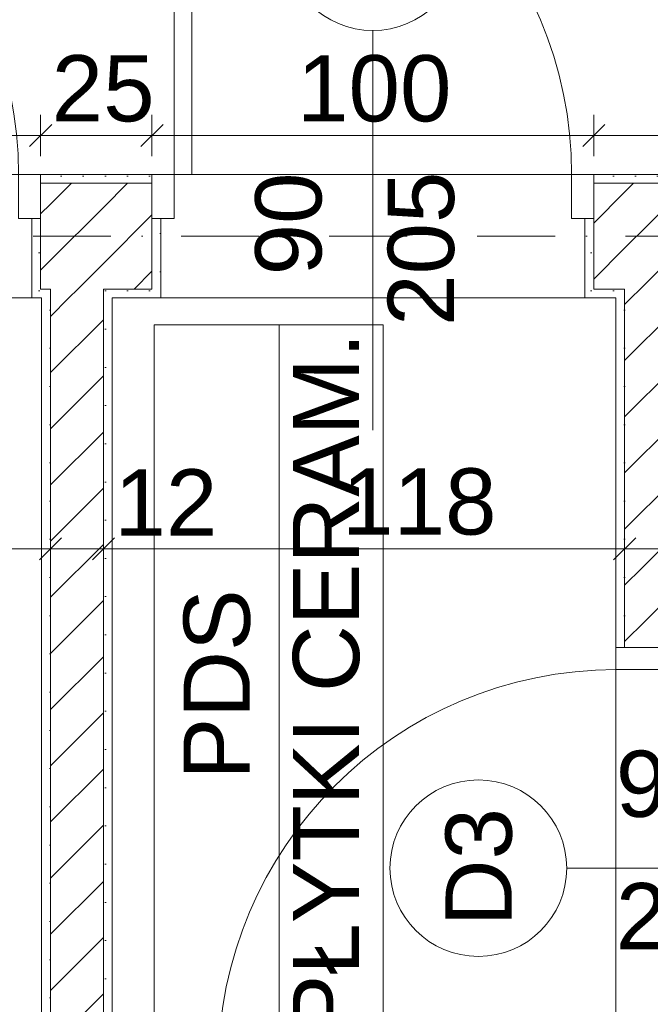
# Model space of a CAD drawing. Header units: millimetres. Extents: x -126271 to -88962, y -179170 to 5194.
# Tile 48 of 66: x -114919 to -113491, y -99607 to -97376. Entities that reach past the tile are written whole.
import ezdxf
from ezdxf.enums import TextEntityAlignment as Align

# ---------------------------------------------------------------- set-up
doc = ezdxf.new("R2010")
doc.units = ezdxf.units.MM
doc.header["$MEASUREMENT"] = 0
doc.linetypes.add('Kropki i Kreski', pattern=[335.138881, 176.388884, -88.194442, 0, -70.555556])
for name, color, linetype, lineweight in [('Nowe_Drzwi Archicad_Nr_pióra__3', 7, 'Continuous', 13), ('Nowe_Konstrukcja - Ściany zew_Nr_pióra__21', 7, 'Continuous', 20), ('Nowe_Konstrukcja - Ściany zew_Nr_pióra__3', 7, 'Continuous', 13), ('Nowe_Osie_Nr_pióra__4', 8, 'Continuous', 13), ('Nowe_Wymiarowanie - Ogólne_Nr_pióra__42', 8, 'Continuous', 25), ('Nowe_Znaczniki drzwi Archicada_Nr_pióra__2', 8, 'Continuous', 15), ('Nowe_Znaczniki drzwi Archicada_Nr_pióra__7', 7, 'Continuous', 35)]:
    doc.layers.add(name, color=color, linetype=linetype, lineweight=lineweight)
for name, color, linetype in [('Nowe_Elementy Modelu - Strefy', 7, 'Continuous'), ('Nowe_Konstrukcja - Ściany zew', 7, 'Continuous'), ('Nowe_Osie', 7, 'Continuous'), ('Nowe_Wymiarowanie - Ogólne', 7, 'Continuous'), ('Nowe_Znaczniki drzwi Archicada', 7, 'Continuous')]:
    doc.layers.add(name, color=color, linetype=linetype)
for name, color, linetype, lineweight, true_color in [('Nowe_Elementy Modelu - Strefy_Nr_pióra__121', 7, 'Continuous', 0, 0xd5e3e3), ('Nowe_Konstrukcja - Ściany zew_Nr_pióra__23', 7, 'Continuous', 13, 0x858585), ('Nowe_Metryczki pomieszczeń Archicada_Nr_pióra__81', 7, 'Continuous', 13, 0x6a6a6a), ('Nowe_Wymiarowanie - Ogólne_Nr_pióra__81', 7, 'Continuous', 13, 0x6a6a6a), ('Nowe_Znaczniki drzwi Archicada_Nr_pióra__81', 7, 'Continuous', 13, 0x6a6a6a)]:
    doc.layers.add(name, color=color, linetype=linetype, lineweight=lineweight, true_color=true_color)
doc.styles.add('STYL_AUTOMATYCZNY_1', font='arial.ttf')
doc.styles.add('STYL_AUTOMATYCZNY_2', font='arial.ttf')
doc.dimstyles.new('STYL_AUTOMATYCZNY__1', dxfattribs={"dimtxt": 150, "dimasz": 47.5, "dimexe": 0.18, "dimexo": 0.0625, "dimgap": 0, "dimtad": 1, "dimtih": 1, "dimtoh": 1, "dimdec": 0, "dimlfac": 0.1, "dimzin": 0, "dimdsep": 46, "dimtxsty": 'STYL_AUTOMATYCZNY_1', "dimblk": 'ARROWHEAD_6', "dimblk1": 'ARROWHEAD_6', "dimblk2": 'ARROWHEAD_6', "dimcen": 0.09, "dimse1": 1, "dimse2": 1, "dimclrd": 256, "dimclre": 256, "dimclrt": 8, "dimazin": 0, "dimtfac": 1, "dimtdec": 4, "dimtmove": 0, "dimatfit": 3, "dimfxl": 0, "dimtolj": 1, "dimtzin": 0, "dimarcsym": 0})
doc.dimstyles.new('STYL_AUTOMATYCZNY__2', dxfattribs={"dimtxt": 150, "dimasz": 47.5, "dimexe": 0.18, "dimexo": 0.0625, "dimgap": 0, "dimtad": 1, "dimtih": 1, "dimtoh": 1, "dimdec": 0, "dimlfac": 0.1, "dimzin": 0, "dimdsep": 46, "dimtxsty": 'STYL_AUTOMATYCZNY_1', "dimblk": 'ARROWHEAD_6', "dimblk1": 'ARROWHEAD_6', "dimblk2": 'ARROWHEAD_6', "dimcen": 0.09, "dimse1": 1, "dimse2": 1, "dimclrd": 256, "dimclre": 256, "dimclrt": 8, "dimazin": 0, "dimtfac": 1, "dimtdec": 4, "dimtmove": 2, "dimatfit": 3, "dimfxl": 0, "dimtolj": 1, "dimtzin": 0, "dimarcsym": 0})
doc.dimstyles.new('STYL_AUTOMATYCZNY__3', dxfattribs={"dimtxt": 150, "dimasz": 47.5, "dimexe": 0.18, "dimexo": 0.0625, "dimgap": 0, "dimtad": 1, "dimdec": 0, "dimlfac": 0.1, "dimzin": 0, "dimdsep": 46, "dimtxsty": 'STYL_AUTOMATYCZNY_1', "dimblk": 'ARROWHEAD_6', "dimblk1": 'ARROWHEAD_6', "dimblk2": 'ARROWHEAD_6', "dimcen": 0.09, "dimse1": 1, "dimse2": 1, "dimclrd": 256, "dimclre": 256, "dimclrt": 8, "dimazin": 0, "dimtfac": 1, "dimtdec": 4, "dimtmove": 0, "dimatfit": 3, "dimfxl": 0, "dimtolj": 1, "dimtzin": 0, "dimarcsym": 0})
pattern_1 = [(0, (0, 0), (0, 86.60254), [0, -50]), (0, (25, 43.3), (0, 86.60254), [0, -50])]
pattern_2 = [(45, (0, 0), (-63.63961, 63.63961), [])]

# ---------------------------------------------------------------- blocks, each defined once
blk = doc.blocks.new('PDS_00_04_10_1', base_point=(-114331.6, -99711.9))
at = {"layer": 'Nowe_Metryczki pomieszczeń Archicada_Nr_pióra__81', "color": 251, "linetype": 'Continuous', "lineweight": 13, "true_color": 0x6a6a6a}
for p, q in [((-114614.4, -100409.9), (-114614.4, -98067.5)), ((-114614.4, -98067.5), (-114095.9, -98067.5)), ((-114331.6, -100409.9), (-114331.6, -98067.5)), ((-114095.9, -98067.5), (-114095.9, -100409.9))]:
    blk.add_line(p, q, dxfattribs=at)
at = {"layer": 'Nowe_Metryczki pomieszczeń Archicada_Nr_pióra__81', "color": 251, "lineweight": 13, "true_color": 0x6a6a6a}
for tag, height, style, p in [('ROOM_NAME', 150, 'STYL_AUTOMATYCZNY_1', (-114473, -98882.4)), ('floor_f', 150, 'STYL_AUTOMATYCZNY_1', (-114225.5, -98882.4)), ('ROOM_NUMBER', 180, 'STYL_AUTOMATYCZNY_2', (-114477.7, -100052.1)), ('ROOM_CALC_AREA', 150, 'STYL_AUTOMATYCZNY_1', (-114225.5, -100066.9))]:
    blk.add_attdef(tag, text='', height=height, rotation=90, dxfattribs=dict(at, style=style)).set_placement(p, align=Align.MIDDLE_CENTER)
blk = doc.blocks.new('Drzwi 27_4')
at = {"layer": 'Nowe_Drzwi Archicad_Nr_pióra__3', "color": 7, "linetype": 'Continuous', "lineweight": 13}
for p, q in [((410, 0), (410, 900)), ((410, 900), (450, 900)), ((450, 900), (450, 0)), ((-450, 0), (-500, 0)), ((-500, 0), (-500, -100)), ((-500, 0), (-500, -20)), ((-500, 0), (-500, -20)), ((-450, -100), (-450, 0)), ((450, 0), (410, 0)), ((500, 0), (450, 0)), ((450, 0), (450, -100)), ((500, -100), (500, 0)), ((500, 0), (500, -20)), ((500, 0), (500, -20)), ((-500, -20), (-500, -100)), ((-500, -20), (-500, -100)), ((500, -20), (500, -100)), ((500, -20), (500, -100)), ((-500, -100), (-450, -100)), ((-480, -100), (-480, -280)), ((450, -100), (500, -100)), ((480, -100), (480, -280)), ((-500, -280), (-480, -280)), ((500, -280), (480, -280))]:
    blk.add_line(p, q, dxfattribs=at)
blk.add_arc((450, 0), 900, 90, 180, dxfattribs=at)
blk = doc.blocks.new('Znacznik D 27_7')
at = {"layer": 'Nowe_Znaczniki drzwi Archicada_Nr_pióra__2', "color": 8, "linetype": 'Continuous', "lineweight": 15, "flags": 128}
blk.add_lwpolyline([(-200, -806, 1), (200, -806, 1)], format="xyb", close=True, dxfattribs=at)
at = {"layer": 'Nowe_Znaczniki drzwi Archicada_Nr_pióra__81', "color": 251, "linetype": 'Continuous', "lineweight": 13, "true_color": 0x6a6a6a}
blk.add_line((0, -606), (0, 300), dxfattribs=at)
at = {"layer": 'Nowe_Znaczniki drzwi Archicada_Nr_pióra__7', "color": 7, "lineweight": 35, "char_height": 150, "attachment_point": 7, "style": 'STYL_AUTOMATYCZNY_1'}
for s, insert, rotation in [('\\A1;{\\pql;\\pt0;\\fArial|b0|i0|c238|p0;\\W1.000000;205\\fArial|b0|i0|c238|p0;\\W1.000000;\\A1{\\H.66x;\\S^  ;}\\fArial|b0|i0|c238|p0;\\W1.000000;\\fArial|b0|i0|c238|p0;\\W1.000000;}', (-227.5, 63.2), 270), ('\\A1;{\\pql;\\pt0;\\fArial|b0|i0|c238|p0;\\W1.000000;90\\fArial|b0|i0|c238|p0;\\W1.000000;\\A1{\\H.66x;\\S^  ;}\\fArial|b0|i0|c238|p0;\\W1.000000;\\fArial|b0|i0|c238|p0;\\W1.000000;}', (72.5, -51.2), 270), ("\\A1;{\\pql;\\pt0;\\fArial|b0|i0|c238|p0;\\W1.000000;D3'\\fArial|b0|i0|c238|p0;\\W1.000000;\\fArial|b0|i0|c238|p0;\\W1.000000;\\fArial|b0|i0|c238|p0;\\W1.000000;}", (151.1, -728.4), 180)]:
    blk.add_mtext(s, dxfattribs=dict(at, insert=insert, rotation=rotation))
blk = doc.blocks.new('Ściana_11_1', base_point=(-112029.5, -97866.6))
at = {"layer": 'Nowe_Konstrukcja - Ściany zew_Nr_pióra__23', "linetype": 'Continuous', "lineweight": 13, "true_color": 0x858585}
h = blk.add_hatch(dxfattribs=at)
h.set_pattern_fill('Tynk_0001', color=252, style=0, pattern_type=2)
h.set_pattern_definition(pattern_1)
h.paths.add_polyline_path([(-114871.6, -97746.6), (-114619.5, -97746.6), (-114619.5, -97726.6), (-114871.6, -97726.6)])
h = blk.add_hatch(dxfattribs=at)
h.set_pattern_fill('Tynk_0001', color=252, style=0, pattern_type=2)
h.set_pattern_definition(pattern_1)
h.paths.add_polyline_path([(-113619.5, -97746.6), (-112169.5, -97746.6), (-112169.5, -97726.6), (-113619.5, -97726.6)])
h = blk.add_hatch(dxfattribs=at)
h.set_pattern_fill('Bloczki_ceramiczne_0001', color=252, style=0, pattern_type=2)
h.set_pattern_definition(pattern_2)
h.paths.add_polyline_path([(-114871.6, -97746.6), (-114871.6, -97826.6), (-114871.6, -97986.6), (-114849.5, -97986.6), (-114849.5, -97746.6)])
h = blk.add_hatch(dxfattribs=at)
h.set_pattern_fill('Bloczki_ceramiczne_0001', color=252, style=0, pattern_type=2)
h.set_pattern_definition(pattern_2)
h.paths.add_polyline_path([(-114849.5, -97986.6), (-114729.5, -97986.6), (-114729.5, -97746.6), (-114849.5, -97746.6)])
h = blk.add_hatch(dxfattribs=at)
h.set_pattern_fill('Bloczki_ceramiczne_0001', color=252, style=0, pattern_type=2)
h.set_pattern_definition(pattern_2)
h.paths.add_polyline_path([(-114729.5, -97986.6), (-114619.5, -97986.6), (-114619.5, -97826.6), (-114619.5, -97746.6), (-114729.5, -97746.6)])
h = blk.add_hatch(dxfattribs=at)
h.set_pattern_fill('Bloczki_ceramiczne_0001', color=252, style=0, pattern_type=2)
h.set_pattern_definition(pattern_2)
h.paths.add_polyline_path([(-113619.5, -97746.6), (-113619.5, -97826.6), (-113619.5, -97986.6), (-113549.5, -97986.6), (-113549.5, -97746.6)])
h = blk.add_hatch(dxfattribs=at)
h.set_pattern_fill('Bloczki_ceramiczne_0001', color=252, style=0, pattern_type=2)
h.set_pattern_definition(pattern_2)
h.paths.add_polyline_path([(-113549.5, -97986.6), (-113429.5, -97986.6), (-113429.5, -97746.6), (-113549.5, -97746.6)])
h = blk.add_hatch(dxfattribs=at)
h.set_pattern_fill('Tynk_0001', color=252, style=0, pattern_type=2)
h.set_pattern_definition(pattern_1)
h.paths.add_polyline_path([(-114871.6, -98006.6), (-114871.6, -97986.6), (-114871.6, -97826.6), (-114891.6, -97826.6), (-114891.6, -98006.6)])
h = blk.add_hatch(dxfattribs=at)
h.set_pattern_fill('Tynk_0001', color=252, style=0, pattern_type=2)
h.set_pattern_definition(pattern_1)
h.paths.add_polyline_path([(-114599.5, -98006.6), (-114599.5, -97826.6), (-114619.5, -97826.6), (-114619.5, -97986.6), (-114619.5, -98006.6)])
h = blk.add_hatch(dxfattribs=at)
h.set_pattern_fill('Tynk_0001', color=252, style=0, pattern_type=2)
h.set_pattern_definition(pattern_1)
h.paths.add_polyline_path([(-113619.5, -98006.6), (-113619.5, -97986.6), (-113619.5, -97826.6), (-113639.5, -97826.6), (-113639.5, -98006.6)])
h = blk.add_hatch(dxfattribs=at)
h.set_pattern_fill('Tynk_0001', color=252, style=0, pattern_type=2)
h.set_pattern_definition(pattern_1)
h.paths.add_polyline_path([(-114871.6, -97986.6), (-114871.6, -98006.6), (-114869.5, -98006.6), (-114869.5, -97986.6)])
h = blk.add_hatch(dxfattribs=at)
h.set_pattern_fill('Tynk_0001', color=252, style=0, pattern_type=2)
h.set_pattern_definition(pattern_1)
h.paths.add_polyline_path([(-114869.5, -98006.6), (-114849.5, -98006.6), (-114849.5, -97986.6), (-114869.5, -97986.6)])
h = blk.add_hatch(dxfattribs=at)
h.set_pattern_fill('Tynk_0001', color=252, style=0, pattern_type=2)
h.set_pattern_definition(pattern_1)
h.paths.add_polyline_path([(-114729.5, -98006.6), (-114709.5, -98006.6), (-114709.5, -97986.6), (-114729.5, -97986.6)])
h = blk.add_hatch(dxfattribs=at)
h.set_pattern_fill('Tynk_0001', color=252, style=0, pattern_type=2)
h.set_pattern_definition(pattern_1)
h.paths.add_polyline_path([(-114709.5, -97986.6), (-114709.5, -98006.6), (-114619.5, -98006.6), (-114619.5, -97986.6)])
h = blk.add_hatch(dxfattribs=at)
h.set_pattern_fill('Tynk_0001', color=252, style=0, pattern_type=2)
h.set_pattern_definition(pattern_1)
h.paths.add_polyline_path([(-113619.5, -98006.6), (-113569.5, -98006.6), (-113569.5, -97986.6), (-113619.5, -97986.6)])
h = blk.add_hatch(dxfattribs=at)
h.set_pattern_fill('Tynk_0001', color=252, style=0, pattern_type=2)
h.set_pattern_definition(pattern_1)
h.paths.add_polyline_path([(-113569.5, -98006.6), (-113549.5, -98006.6), (-113549.5, -97986.6), (-113569.5, -97986.6)])
at = {"layer": 'Nowe_Konstrukcja - Ściany zew_Nr_pióra__21', "color": 7, "linetype": 'Continuous', "lineweight": 20}
for p, q in [((-114871.6, -97726.6), (-114871.6, -97746.6)), ((-114619.5, -97726.6), (-114619.5, -97746.6)), ((-113619.5, -97726.6), (-113619.5, -97746.6)), ((-114871.6, -97746.6), (-114871.6, -97826.6)), ((-114619.5, -97746.6), (-114619.5, -97826.6)), ((-113619.5, -97746.6), (-113619.5, -97826.6)), ((-114891.6, -97826.6), (-114891.6, -98006.6)), ((-114871.6, -97826.6), (-114891.6, -97826.6)), ((-114619.5, -97826.6), (-114599.5, -97826.6)), ((-114599.5, -97826.6), (-114599.5, -98006.6)), ((-113639.5, -97826.6), (-113639.5, -98006.6)), ((-113619.5, -97826.6), (-113639.5, -97826.6)), ((-114871.6, -98006.6), (-114891.6, -98006.6)), ((-114619.5, -98006.6), (-114599.5, -98006.6)), ((-113619.5, -98006.6), (-113639.5, -98006.6))]:
    blk.add_line(p, q, dxfattribs=at)
at = {"layer": 'Nowe_Konstrukcja - Ściany zew_Nr_pióra__21', "color": 7, "linetype": 'Continuous', "lineweight": 20, "flags": 128}
for points in [[(-114619.5, -97726.6), (-114871.6, -97726.6)], [(-112169.5, -97726.6), (-113619.5, -97726.6)], [(-114871.6, -98006.6), (-114869.5, -98006.6)], [(-114709.5, -98006.6), (-114619.5, -98006.6)], [(-113619.5, -98006.6), (-113569.5, -98006.6)]]:
    blk.add_lwpolyline(points, dxfattribs=at)
at = {"layer": 'Nowe_Konstrukcja - Ściany zew_Nr_pióra__3', "color": 7, "linetype": 'Continuous', "lineweight": 13}
for p, q in [((-114849.5, -97746.6), (-114871.6, -97746.6)), ((-114729.5, -97746.6), (-114849.5, -97746.6)), ((-114619.5, -97746.6), (-114729.5, -97746.6)), ((-113549.5, -97746.6), (-113619.5, -97746.6)), ((-113429.5, -97746.6), (-113549.5, -97746.6)), ((-114871.6, -97986.6), (-114871.6, -97826.6)), ((-114619.5, -97986.6), (-114619.5, -97826.6)), ((-113619.5, -97986.6), (-113619.5, -97826.6)), ((-114871.6, -97986.6), (-114849.5, -97986.6)), ((-114849.5, -97986.6), (-114849.5, -98006.6)), ((-114729.5, -98006.6), (-114729.5, -97986.6)), ((-114729.5, -97986.6), (-114619.5, -97986.6)), ((-113619.5, -97986.6), (-113549.5, -97986.6)), ((-113549.5, -97986.6), (-113549.5, -98006.6))]:
    blk.add_line(p, q, dxfattribs=at)
at = {"layer": 'Nowe_Drzwi Archicad_Nr_pióra__3', "color": 7, "linetype": 'Continuous', "lineweight": 13, "xscale": -1, "zscale": 1000}
for p in [(-115371.6, -97726.6), (-114119.5, -97726.6)]:
    blk.add_blockref('Drzwi 27_4', p, dxfattribs=at)
at = {"layer": 'Nowe_Znaczniki drzwi Archicada', "color": 251, "lineweight": 13, "true_color": 0x6a6a6a, "rotation": 180}
blk.add_blockref('Znacznik D 27_7', (-114119.5, -98006.6), dxfattribs=at)
blk = doc.blocks.new('Drzwi 27_2')
at = {"layer": 'Nowe_Drzwi Archicad_Nr_pióra__3', "color": 7, "linetype": 'Continuous', "lineweight": 13}
for p, q in [((410, 0), (410, 900)), ((410, 900), (450, 900)), ((450, 900), (450, 0)), ((-450, 0), (-500, 0)), ((-500, 0), (-500, -100)), ((-500, 0), (-500, -20)), ((-500, 0), (-500, -20)), ((-450, -100), (-450, 0)), ((450, 0), (410, 0)), ((500, 0), (450, 0)), ((450, 0), (450, -100)), ((500, -100), (500, 0)), ((500, 0), (500, -20)), ((500, 0), (500, -20)), ((-500, -20), (-500, -100)), ((-500, -20), (-500, -100)), ((500, -20), (500, -100)), ((500, -20), (500, -100)), ((-500, -100), (-450, -100)), ((-480, -100), (-480, -160)), ((450, -100), (500, -100)), ((480, -100), (480, -160)), ((-500, -160), (-480, -160)), ((500, -160), (480, -160))]:
    blk.add_line(p, q, dxfattribs=at)
blk.add_arc((450, 0), 900, 90, 180, dxfattribs=at)
blk = doc.blocks.new('Znacznik D 27_13')
at = {"layer": 'Nowe_Znaczniki drzwi Archicada_Nr_pióra__2', "color": 8, "linetype": 'Continuous', "lineweight": 15, "flags": 128}
blk.add_lwpolyline([(-200, -471.2, 1), (200, -471.2, 1)], format="xyb", close=True, dxfattribs=at)
at = {"layer": 'Nowe_Znaczniki drzwi Archicada_Nr_pióra__81', "color": 251, "linetype": 'Continuous', "lineweight": 13, "true_color": 0x6a6a6a}
blk.add_line((0, -271.2), (0, 300), dxfattribs=at)
at = {"layer": 'Nowe_Znaczniki drzwi Archicada_Nr_pióra__7', "color": 7, "lineweight": 35, "char_height": 150, "attachment_point": 7, "style": 'STYL_AUTOMATYCZNY_1'}
for s, insert, rotation in [('\\A1;{\\pql;\\pt0;\\fArial|b0|i0|c238|p0;\\W1.000000;205\\fArial|b0|i0|c238|p0;\\W1.000000;\\A1{\\H.66x;\\S^  ;}\\fArial|b0|i0|c238|p0;\\W1.000000;\\fArial|b0|i0|c238|p0;\\W1.000000;}', (227.5, -160), 90), ('\\A1;{\\pql;\\pt0;\\fArial|b0|i0|c238|p0;\\W1.000000;90\\fArial|b0|i0|c238|p0;\\W1.000000;\\A1{\\H.66x;\\S^  ;}\\fArial|b0|i0|c238|p0;\\W1.000000;\\fArial|b0|i0|c238|p0;\\W1.000000;}', (-72.5, -160), 90), ('\\A1;{\\pql;\\pt0;\\fArial|b0|i0|c238|p0;\\W1.000000;D3\\fArial|b0|i0|c238|p0;\\W1.000000;\\fArial|b0|i0|c238|p0;\\W1.000000;\\fArial|b0|i0|c238|p0;\\W1.000000;}', (131.5, -393.5), 180)]:
    blk.add_mtext(s, dxfattribs=dict(at, insert=insert, rotation=rotation))
blk = doc.blocks.new('Ściana_22_1', base_point=(-113409.5, -97866.6))
at = {"layer": 'Nowe_Konstrukcja - Ściany zew_Nr_pióra__23', "linetype": 'Continuous', "lineweight": 13, "true_color": 0x858585}
h = blk.add_hatch(dxfattribs=at)
h.set_pattern_fill('Bloczki_ceramiczne_0001', color=252, style=0, pattern_type=2)
h.set_pattern_definition(pattern_2)
h.paths.add_polyline_path([(-113549.5, -98006.6), (-113429.5, -98006.6), (-113429.5, -97986.6), (-113549.5, -97986.6)])
h = blk.add_hatch(dxfattribs=at)
h.set_pattern_fill('Tynk_0001', color=252, style=0, pattern_type=2)
h.set_pattern_definition(pattern_1)
h.paths.add_polyline_path([(-113549.5, -98006.6), (-113569.5, -98006.6), (-113569.5, -98798.9), (-113549.5, -98798.9)])
h = blk.add_hatch(dxfattribs=at)
h.set_pattern_fill('Bloczki_ceramiczne_0001', color=252, style=0, pattern_type=2)
h.set_pattern_definition(pattern_2)
h.paths.add_polyline_path([(-113429.5, -98618), (-113429.5, -98006.6), (-113549.5, -98006.6), (-113549.5, -98618)])
h = blk.add_hatch(dxfattribs=at)
h.set_pattern_fill('Bloczki_ceramiczne_0001', color=252, style=0, pattern_type=2)
h.set_pattern_definition(pattern_2)
h.paths.add_polyline_path([(-113549.5, -98618), (-113549.5, -98738), (-113429.5, -98738), (-113429.5, -98618)])
h = blk.add_hatch(dxfattribs=at)
h.set_pattern_fill('Bloczki_ceramiczne_0001', color=252, style=0, pattern_type=2)
h.set_pattern_definition(pattern_2)
h.paths.add_polyline_path([(-113549.5, -98798.9), (-113469.5, -98798.9), (-113429.5, -98798.9), (-113429.5, -98738), (-113549.5, -98738)])
at = {"layer": 'Nowe_Konstrukcja - Ściany zew_Nr_pióra__21', "color": 7, "linetype": 'Continuous', "lineweight": 20}
for p, q in [((-113569.5, -98798.9), (-113549.5, -98798.9)), ((-113549.5, -98798.9), (-113469.5, -98798.9))]:
    blk.add_line(p, q, dxfattribs=at)
at = {"layer": 'Nowe_Konstrukcja - Ściany zew_Nr_pióra__21', "color": 7, "linetype": 'Continuous', "lineweight": 20, "flags": 128}
blk.add_lwpolyline([(-113569.5, -98006.6), (-113569.5, -98798.9)], dxfattribs=at)
at = {"layer": 'Nowe_Konstrukcja - Ściany zew_Nr_pióra__3', "color": 7, "linetype": 'Continuous', "lineweight": 13}
for p, q in [((-113549.5, -97986.6), (-113549.5, -98006.6)), ((-113549.5, -98006.6), (-113549.5, -98618)), ((-113549.5, -98618), (-113549.5, -98738)), ((-113549.5, -98738), (-113549.5, -98798.9))]:
    blk.add_line(p, q, dxfattribs=at)
at = {"layer": 'Nowe_Drzwi Archicad_Nr_pióra__3', "color": 7, "linetype": 'Continuous', "lineweight": 13, "xscale": -1, "zscale": 1000, "rotation": 90}
blk.add_blockref('Drzwi 27_2', (-113569.5, -99298.9), dxfattribs=at)
at = {"layer": 'Nowe_Znaczniki drzwi Archicada', "color": 251, "lineweight": 13, "true_color": 0x6a6a6a, "rotation": 270}
blk.add_blockref('Znacznik D 27_13', (-113409.5, -99298.9), dxfattribs=at)
blk = doc.blocks.new('Ściana_36_1', base_point=(-114869.5, -97866.6))
at = {"layer": 'Nowe_Konstrukcja - Ściany zew_Nr_pióra__23', "linetype": 'Continuous', "lineweight": 13, "true_color": 0x858585}
h = blk.add_hatch(dxfattribs=at)
h.set_pattern_fill('Bloczki_ceramiczne_0001', color=252, style=0, pattern_type=2)
h.set_pattern_definition(pattern_2)
h.paths.add_polyline_path([(-114849.5, -98006.6), (-114729.5, -98006.6), (-114729.5, -97986.6), (-114849.5, -97986.6)])
h = blk.add_hatch(dxfattribs=at)
h.set_pattern_fill('Tynk_0001', color=252, style=0, pattern_type=2)
h.set_pattern_definition(pattern_1)
h.paths.add_polyline_path([(-114869.5, -98006.6), (-114869.5, -101066.6), (-114849.5, -101066.6), (-114849.5, -98006.6)])
h = blk.add_hatch(dxfattribs=at)
h.set_pattern_fill('Bloczki_ceramiczne_0001', color=252, style=0, pattern_type=2)
h.set_pattern_definition(pattern_2)
h.paths.add_polyline_path([(-114849.5, -98006.6), (-114849.5, -101066.6), (-114729.5, -101066.6), (-114729.5, -98006.6)])
h = blk.add_hatch(dxfattribs=at)
h.set_pattern_fill('Tynk_0001', color=252, style=0, pattern_type=2)
h.set_pattern_definition(pattern_1)
h.paths.add_polyline_path([(-114709.5, -101066.6), (-114709.5, -98006.6), (-114729.5, -98006.6), (-114729.5, -101066.6)])
at = {"layer": 'Nowe_Konstrukcja - Ściany zew_Nr_pióra__21', "color": 7, "linetype": 'Continuous', "lineweight": 20, "flags": 128}
for points in [[(-114869.5, -98006.6), (-114869.5, -101066.6)], [(-114709.5, -101066.6), (-114709.5, -98006.6)]]:
    blk.add_lwpolyline(points, dxfattribs=at)
at = {"layer": 'Nowe_Konstrukcja - Ściany zew_Nr_pióra__3', "color": 7, "linetype": 'Continuous', "lineweight": 13}
for p, q in [((-114849.5, -97986.6), (-114849.5, -98006.6)), ((-114729.5, -98006.6), (-114729.5, -97986.6)), ((-114849.5, -98006.6), (-114849.5, -101066.6)), ((-114729.5, -101066.6), (-114729.5, -98006.6))]:
    blk.add_line(p, q, dxfattribs=at)
blk = doc.blocks.new('Standardowy znacznik osi_5')
at = {"layer": 'Nowe_Osie_Nr_pióra__4', "color": 8, "linetype": 'Kropki i Kreski', "lineweight": 13}
blk.add_line((1000, 0), (32849.3, 0), dxfattribs=at)
at = {"layer": 'Nowe_Osie_Nr_pióra__4', "color": 8, "lineweight": 13, "style": 'STYL_AUTOMATYCZNY_1'}
for tag, p in [('AC_MarkerText_1_0', (-250, -239.3)), ('AC_MarkerText_1_1', (34099.3, -239.3))]:
    blk.add_attdef(tag, text='', height=250, rotation=180, dxfattribs=at).set_placement(p, align=Align.TOP_CENTER)
blk = doc.blocks.new('*D261')
at = {"layer": 'Nowe_Wymiarowanie - Ogólne_Nr_pióra__81', "color": 251, "linetype": 'Continuous', "lineweight": 13, "true_color": 0x6a6a6a}
for p, q in [((-116589.5, -96513.5), (-116589.5, -96419.7)), ((-114619.5, -96513.5), (-114619.5, -96419.7)), ((-116564.5, -96441.6), (-116614.5, -96491.6)), ((-114594.5, -96441.6), (-114644.5, -96491.6)), ((-116709.5, -96466.6), (-116589.5, -96466.6)), ((-116589.5, -96466.6), (-114619.5, -96466.6)), ((-114619.5, -96466.6), (-113619.5, -96466.6))]:
    blk.add_line(p, q, dxfattribs=at)
at = {"layer": 'Nowe_Wymiarowanie - Ogólne_Nr_pióra__42', "color": 8, "lineweight": 25, "insert": (-115382.9, -96436.6), "char_height": 150, "attachment_point": 7, "style": 'STYL_AUTOMATYCZNY_1'}
blk.add_mtext('\\A1;{\\pql;\\fArial|b0|i0|c238|p0;\\W1.000000;197}', dxfattribs=at)
blk = doc.blocks.new('ARROWHEAD_6')
at = {"color": 0, "linetype": 'Continuous', "lineweight": 0}
for p, q in [((-0.5, -0.5), (0.5, 0.5)), ((0, 0), (-1, 0))]:
    blk.add_line(p, q, dxfattribs=at)
blk = doc.blocks.new('*D278')
at = {"layer": 'Nowe_Wymiarowanie - Ogólne_Nr_pióra__81', "color": 251, "linetype": 'Continuous', "lineweight": 13, "true_color": 0x6a6a6a}
for p, q in [((-115871.6, -97685.5), (-115871.6, -97591.8)), ((-115846.6, -97613.6), (-115896.6, -97663.6)), ((-114846.6, -97613.6), (-114896.6, -97663.6)), ((-116589.5, -97638.6), (-115871.6, -97638.6)), ((-115871.6, -97638.6), (-114871.6, -97638.6))]:
    blk.add_line(p, q, dxfattribs=at)
at = {"layer": 'Nowe_Wymiarowanie - Ogólne_Nr_pióra__42', "color": 8, "lineweight": 25, "insert": (-115543.2, -97608.6), "char_height": 150, "attachment_point": 7, "style": 'STYL_AUTOMATYCZNY_1'}
blk.add_mtext('\\A1;{\\pql;\\fArial|b0|i0|c238|p0;\\W1.000000;100}', dxfattribs=at)
blk = doc.blocks.new('*D279')
at = {"layer": 'Nowe_Wymiarowanie - Ogólne_Nr_pióra__81', "color": 251, "linetype": 'Continuous', "lineweight": 13, "true_color": 0x6a6a6a}
for p, q in [((-114871.6, -97685.5), (-114871.6, -97591.8)), ((-114619.5, -97685.5), (-114619.5, -97591.8)), ((-114846.6, -97613.6), (-114896.6, -97663.6)), ((-114594.5, -97613.6), (-114644.5, -97663.6)), ((-115871.6, -97638.6), (-114871.6, -97638.6)), ((-114871.6, -97638.6), (-114619.5, -97638.6)), ((-114619.5, -97638.6), (-113619.5, -97638.6))]:
    blk.add_line(p, q, dxfattribs=at)
at = {"layer": 'Nowe_Wymiarowanie - Ogólne_Nr_pióra__42', "color": 8, "lineweight": 25, "insert": (-114846.6, -97608.6), "char_height": 150, "attachment_point": 7, "style": 'STYL_AUTOMATYCZNY_1'}
blk.add_mtext('\\A1;{\\pql;\\fArial|b0|i0|c238|p0;\\W1.000000;25}', dxfattribs=at)
blk = doc.blocks.new('*D280')
at = {"layer": 'Nowe_Wymiarowanie - Ogólne_Nr_pióra__81', "color": 251, "linetype": 'Continuous', "lineweight": 13, "true_color": 0x6a6a6a}
for p, q in [((-114619.5, -97685.5), (-114619.5, -97591.8)), ((-113619.5, -97685.5), (-113619.5, -97591.8)), ((-114594.5, -97613.6), (-114644.5, -97663.6)), ((-113594.5, -97613.6), (-113644.5, -97663.6)), ((-114619.5, -97638.6), (-113619.5, -97638.6)), ((-113619.5, -97638.6), (-111569.5, -97638.6))]:
    blk.add_line(p, q, dxfattribs=at)
at = {"layer": 'Nowe_Wymiarowanie - Ogólne_Nr_pióra__42', "color": 8, "lineweight": 25, "insert": (-114291.1, -97608.6), "char_height": 150, "attachment_point": 7, "style": 'STYL_AUTOMATYCZNY_1'}
blk.add_mtext('\\A1;{\\pql;\\fArial|b0|i0|c238|p0;\\W1.000000;100}', dxfattribs=at)
blk = doc.blocks.new('*D281')
at = {"layer": 'Nowe_Wymiarowanie - Ogólne_Nr_pióra__81', "color": 251, "linetype": 'Continuous', "lineweight": 13, "true_color": 0x6a6a6a}
for p, q in [((-113619.5, -97685.5), (-113619.5, -97591.8)), ((-111569.5, -97685.5), (-111569.5, -97591.8)), ((-113594.5, -97613.6), (-113644.5, -97663.6)), ((-111544.5, -97613.6), (-111594.5, -97663.6)), ((-113619.5, -97638.6), (-111569.5, -97638.6)), ((-111569.5, -97638.6), (-110669.5, -97638.6))]:
    blk.add_line(p, q, dxfattribs=at)
at = {"layer": 'Nowe_Wymiarowanie - Ogólne_Nr_pióra__42', "color": 8, "lineweight": 25, "insert": (-112766.1, -97608.6), "char_height": 150, "attachment_point": 7, "style": 'STYL_AUTOMATYCZNY_1'}
blk.add_mtext('\\A1;{\\pql;\\fArial|b0|i0|c238|p0;\\W1.000000;205}', dxfattribs=at)
blk = doc.blocks.new('*D403')
at = {"layer": 'Nowe_Wymiarowanie - Ogólne_Nr_pióra__81', "color": 251, "linetype": 'Continuous', "lineweight": 13, "true_color": 0x6a6a6a}
for p, q in [((-113549.5, -98528.1), (-113549.5, -98621.9)), ((-113574.5, -98600), (-113524.5, -98550)), ((-113454.5, -98600), (-113404.5, -98550)), ((-113429.5, -98575), (-113549.5, -98575))]:
    blk.add_line(p, q, dxfattribs=at)
blk = doc.blocks.new('*D404')
at = {"layer": 'Nowe_Wymiarowanie - Ogólne_Nr_pióra__81', "color": 251, "linetype": 'Continuous', "lineweight": 13, "true_color": 0x6a6a6a}
for p, q in [((-114729.5, -98528.1), (-114729.5, -98621.9)), ((-113549.5, -98528.1), (-113549.5, -98621.9)), ((-114754.5, -98600), (-114704.5, -98550)), ((-113574.5, -98600), (-113524.5, -98550)), ((-113549.5, -98575), (-114729.5, -98575))]:
    blk.add_line(p, q, dxfattribs=at)
at = {"layer": 'Nowe_Wymiarowanie - Ogólne_Nr_pióra__42', "color": 8, "lineweight": 25, "char_height": 150, "attachment_point": 7, "style": 'STYL_AUTOMATYCZNY_1'}
for s, insert in [('\\A1;{\\pql;\\fArial|b0|i0|c238|p0;\\W1.000000;12}', (-114704.5, -98545)), ('\\A1;{\\pql;\\fArial|b0|i0|c238|p0;\\W1.000000;118}', (-114189.1, -98545))]:
    blk.add_mtext(s, dxfattribs=dict(at, insert=insert))
blk = doc.blocks.new('*D405')
at = {"layer": 'Nowe_Wymiarowanie - Ogólne_Nr_pióra__81', "color": 251, "linetype": 'Continuous', "lineweight": 13, "true_color": 0x6a6a6a}
for p, q in [((-114849.5, -98528.1), (-114849.5, -98621.9)), ((-114729.5, -98528.1), (-114729.5, -98621.9)), ((-114874.5, -98600), (-114824.5, -98550)), ((-114754.5, -98600), (-114704.5, -98550)), ((-114729.5, -98575), (-114849.5, -98575))]:
    blk.add_line(p, q, dxfattribs=at)
blk = doc.blocks.new('*D406')
at = {"layer": 'Nowe_Wymiarowanie - Ogólne_Nr_pióra__81', "color": 251, "linetype": 'Continuous', "lineweight": 13, "true_color": 0x6a6a6a}
for p, q in [((-116589.5, -98528.1), (-116589.5, -98621.9)), ((-114849.5, -98528.1), (-114849.5, -98621.9)), ((-116564.5, -98550), (-116614.5, -98600)), ((-114874.5, -98600), (-114824.5, -98550)), ((-116589.5, -98575), (-116627, -98575)), ((-114849.5, -98575), (-116589.5, -98575))]:
    blk.add_line(p, q, dxfattribs=at)
at = {"layer": 'Nowe_Wymiarowanie - Ogólne_Nr_pióra__42', "color": 8, "lineweight": 25, "insert": (-115891.1, -98545), "char_height": 150, "attachment_point": 7, "style": 'STYL_AUTOMATYCZNY_1'}
blk.add_mtext('\\A1;{\\pql;\\fArial|b0|i0|c238|p0;\\W1.000000;174}', dxfattribs=at)
blk = doc.blocks.new('*D412')
at = {"layer": 'Nowe_Wymiarowanie - Ogólne_Nr_pióra__81', "color": 251, "linetype": 'Continuous', "lineweight": 13, "true_color": 0x6a6a6a}
for p, q in [((-112268.5, -98006.6), (-112268.5, -97969.1)), ((-112243.5, -98031.6), (-112293.5, -97981.6)), ((-112221.6, -98006.6), (-112315.4, -98006.6)), ((-112268.5, -98598), (-112268.5, -98006.6)), ((-112293.5, -98573), (-112243.5, -98623)), ((-112221.6, -98598), (-112315.4, -98598))]:
    blk.add_line(p, q, dxfattribs=at)
at = {"layer": 'Nowe_Wymiarowanie - Ogólne_Nr_pióra__42', "color": 8, "lineweight": 25, "insert": (-112298.5, -98416.7), "char_height": 150, "attachment_point": 7, "rotation": 90, "style": 'STYL_AUTOMATYCZNY_1'}
blk.add_mtext('\\A1;{\\pql;\\fArial|b0|i0|c238|p0;\\W1.000000;59}', dxfattribs=at)

msp = doc.modelspace()

# ---------------------------------------------------------------- linework, layer by layer
at = {"layer": 'Nowe_Elementy Modelu - Strefy_Nr_pióra__121', "color": 254, "linetype": 'Continuous', "lineweight": 0, "true_color": 0xd5e3e3, "flags": 128}
for points in [[(-116569.5, -97726.6), (-110318.2, -97726.6), (-105609.5, -97726.6), (-105589.5, -97726.6), (-104869.5, -97726.6), (-104459.5, -97726.6), (-99439.5, -97726.6), (-99439.5, -98866.6), (-95969.5, -98866.6), (-95969.5, -96146.6), (-105609.5, -96146.6), (-105869.5, -96146.6), (-105869.5, -96006.5), (-111889.5, -96006.5), (-111889.5, -96146.6), (-116569.5, -96146.6)], [(-116569.5, -98006.6), (-116569.5, -101066.6), (-114869.5, -101066.6), (-114869.5, -98006.6)], [(-114709.5, -98006.6), (-114709.5, -101066.6), (-113569.5, -101066.6), (-113569.5, -98006.6)]]:
    msp.add_lwpolyline(points, close=True, dxfattribs=at)

# ---------------------------------------------------------------- block references
at = {"layer": 'Nowe_Elementy Modelu - Strefy', "color": 251, "linetype": 'Continuous', "lineweight": 13, "true_color": 0x6a6a6a}
ref = msp.add_blockref('PDS_00_04_10_1', (-114331.6, -99711.9), dxfattribs=at)
ref.add_attrib('ROOM_NAME', 'PDS', dxfattribs={"layer": 'Nowe_Metryczki pomieszczeń Archicada_Nr_pióra__81', "color": 251, "lineweight": 13, "true_color": 0x6a6a6a, "height": 150, "rotation": 90, "style": 'STYL_AUTOMATYCZNY_1'}).set_placement((-114473, -98882.4), align=Align.MIDDLE_CENTER)
ref.add_attrib('floor_f', 'PŁYTKI CERAM.', dxfattribs={"layer": 'Nowe_Metryczki pomieszczeń Archicada_Nr_pióra__81', "color": 251, "lineweight": 13, "true_color": 0x6a6a6a, "height": 150, "rotation": 90, "style": 'STYL_AUTOMATYCZNY_1'}).set_placement((-114225.5, -98882.4), align=Align.MIDDLE_CENTER)
at = {"layer": 'Nowe_Konstrukcja - Ściany zew', "color": 7, "lineweight": 20}
for name, p in [('Ściana_11_1', (-112029.5, -97866.6)), ('Ściana_36_1', (-114869.5, -97866.6)), ('Ściana_22_1', (-113409.5, -97866.6))]:
    msp.add_blockref(name, p, dxfattribs=at)
at = {"layer": 'Nowe_Osie', "color": 8, "linetype": 'Continuous', "lineweight": 15, "zscale": 1000, "rotation": 180}
msp.add_blockref('Standardowy znacznik osi_5', (-91921.8, -97866.6), dxfattribs=at)

# ---------------------------------------------------------------- dimensions: what is measured, and where the dimension line sits
at = {"layer": 'Nowe_Wymiarowanie - Ogólne', "color": 251, "linetype": 'Continuous', "lineweight": 13, "true_color": 0x6a6a6a}
for base, p1, p2, angle, dimstyle, picture, middle in [((-114619.5, -96466.6), (-116589.5, -99486.6), (-114619.5, -96086.6), 360, 'STYL_AUTOMATYCZNY__2', '*D261', (-115211.7, -96361.6)), ((-114871.6, -97638.6), (-115871.6, -97826.6), (-114871.6, -97826.6), 360, 'STYL_AUTOMATYCZNY__1', '*D278', (-115372, -97533.6)), ((-114619.5, -97638.6), (-114871.6, -97826.6), (-114619.5, -97726.6), 360, 'STYL_AUTOMATYCZNY__2', '*D279', (-114732.5, -97533.6)), ((-113619.5, -97638.6), (-114619.5, -97726.6), (-113619.5, -97726.6), 360, 'STYL_AUTOMATYCZNY__1', '*D280', (-114119.9, -97533.6)), ((-111569.5, -97638.6), (-113619.5, -97726.6), (-111569.5, -97726.6), 360, 'STYL_AUTOMATYCZNY__1', '*D281', (-112594.9, -97533.6)), ((-116589.5, -98575), (-114849.5, -99536.6), (-116589.5, -99486.6), 180, 'STYL_AUTOMATYCZNY__1', '*D406', (-115719.9, -98470)), ((-114729.5, -98575), (-113549.5, -100416.6), (-114729.5, -99536.6), 180, 'STYL_AUTOMATYCZNY__1', '*D404', (-114017.8, -98470)), ((-114849.5, -98575), (-114729.5, -99536.6), (-114849.5, -99536.6), 180, 'STYL_AUTOMATYCZNY__1', '*D405', (-114590.4, -98470)), ((-113549.5, -98575), (-113429.5, -100416.6), (-113549.5, -100416.6), 180, 'STYL_AUTOMATYCZNY__1', '*D403', (-113290.4, -98470))]:
    dim = msp.add_linear_dim(base=base, p1=p1, p2=p2, angle=angle, dimstyle=dimstyle, dxfattribs=at)
    dim.commit()
    dim.dimension.update_dxf_attribs({"geometry": picture, "text_midpoint": middle, "dimtype": 160})
dim = msp.add_linear_dim(base=(-112268.5, -98006.6), p1=(-112789.5, -98598), p2=(-116979.5, -98006.6), angle=90, dimstyle='STYL_AUTOMATYCZNY__3', dxfattribs=at)
dim.commit()
dim.dimension.update_dxf_attribs({"geometry": '*D412', "text_midpoint": (-112373.5, -98302.6), "dimtype": 160, "text_rotation": 90})

doc.saveas('drawing.dxf')
